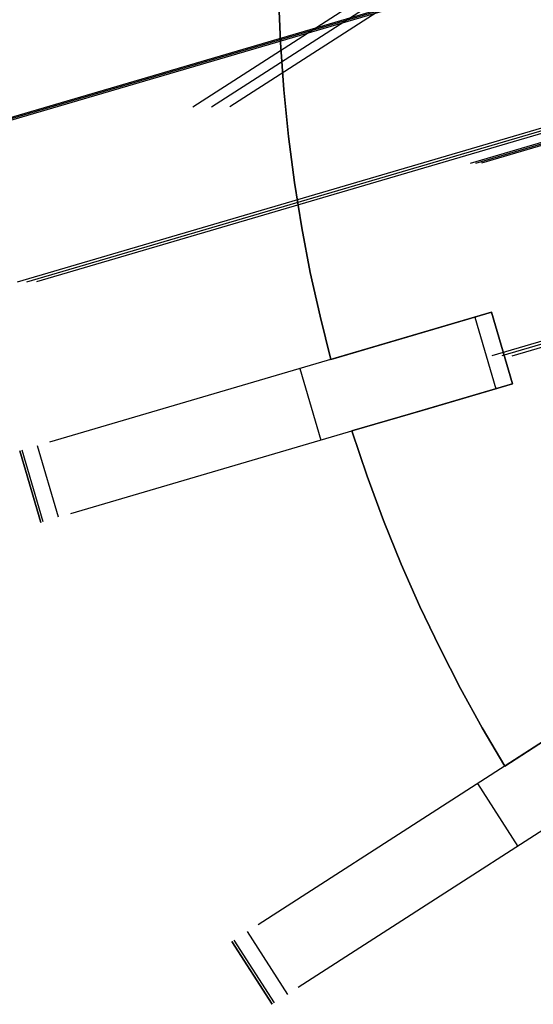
# Model space of a CAD drawing. Header units: millimetres. Extents: x 453 to 1057, y -213 to 387.
# Tile 2 of 17: x 463 to 546, y -81 to 77. Entities that reach past the tile are written whole.
import ezdxf

# ---------------------------------------------------------------- set-up
doc = ezdxf.new("R2010")
doc.units = ezdxf.units.MM

msp = doc.modelspace()

# ---------------------------------------------------------------- linework, layer by layer
for points in [[(505.1018637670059, 81.00722186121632), (505.4042801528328, 73.32975195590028), (505.9365750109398, 65.73426571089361), (506.6916451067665, 58.22989912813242), (507.6619902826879, 50.82517798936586), (508.8397689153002, 43.52800494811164), (510.2168526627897, 36.34565188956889), (511.7848800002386, 29.28475727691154), (513.5353080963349, 22.35132815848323)], [(505.1018637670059, 81.00722186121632), (505.404280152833, 73.32975195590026), (505.9365750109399, 65.73426571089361), (506.6916451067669, 58.22989912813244), (507.6619902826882, 50.82517798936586), (508.8397689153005, 43.52800494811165), (510.2168526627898, 36.34565188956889), (511.7848800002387, 29.28475727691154), (513.5353080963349, 22.35132815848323)], [(513.5353080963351, 22.35132815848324), (511.7848800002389, 29.28475727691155), (510.2168526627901, 36.34565188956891), (508.8397689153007, 43.52800494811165), (507.6619902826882, 50.82517798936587), (506.6916451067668, 58.22989912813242), (505.9365750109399, 65.73426571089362), (505.4042801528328, 73.32975195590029), (505.1018637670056, 81.00722186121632)], [(505.1018637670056, 81.00722186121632), (505.4042801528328, 73.32975195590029), (505.9365750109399, 65.73426571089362), (506.6916451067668, 58.22989912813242), (507.6619902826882, 50.82517798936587), (508.8397689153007, 43.52800494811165), (510.2168526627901, 36.34565188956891), (511.7848800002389, 29.28475727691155), (513.5353080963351, 22.35132815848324)], [(513.5353080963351, 22.35132815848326), (511.7848800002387, 29.28475727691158), (510.2168526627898, 36.34565188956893), (508.8397689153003, 43.52800494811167), (507.6619902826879, 50.82517798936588), (506.6916451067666, 58.22989912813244), (505.9365750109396, 65.73426571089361), (505.4042801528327, 73.32975195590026), (505.1018637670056, 81.00722186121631)], [(513.535308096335, 22.35132815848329), (511.7848800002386, 29.28475727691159), (510.2168526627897, 36.34565188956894), (508.8397689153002, 43.52800494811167), (507.6619902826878, 50.82517798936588), (506.6916451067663, 58.22989912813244), (505.9365750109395, 65.73426571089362), (505.4042801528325, 73.32975195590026), (505.1018637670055, 81.00722186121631)], [(539.3725249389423, 29.93781952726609), (468.2144047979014, 9.043910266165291)], [(524.9801303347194, 25.71183117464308), (539.3725249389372, 29.93781952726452)], [(539.3725249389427, 29.93781952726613), (524.9801303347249, 25.71183117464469)], [(524.9801303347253, 25.71183117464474), (539.3725249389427, 29.93781952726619)], [(539.3725249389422, 29.9378195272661), (524.9801303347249, 25.71183117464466)], [(536.686215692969, 29.14904796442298), (540.0670063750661, 17.63513228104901)], [(542.7533156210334, 18.42390384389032), (539.3725249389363, 29.93781952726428)], [(542.7533156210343, 18.42390384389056), (539.3725249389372, 29.93781952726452)], [(542.7533156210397, 18.42390384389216), (539.3725249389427, 29.93781952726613)], [(542.7533156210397, 18.42390384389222), (539.3725249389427, 29.93781952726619)], [(542.7533156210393, 18.42390384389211), (539.3725249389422, 29.9378195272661)], [(542.7533156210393, 18.42390384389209), (539.3725249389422, 29.93781952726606)], [(539.3725249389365, 29.93781952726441), (542.7533156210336, 18.42390384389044)], [(539.3725249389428, 29.93781952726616), (542.7533156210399, 18.42390384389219)], [(539.3725249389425, 29.93781952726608), (542.7533156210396, 18.42390384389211)], [(513.535308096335, 22.35132815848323), (524.9801303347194, 25.71183117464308)], [(524.9801303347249, 25.71183117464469), (513.535308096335, 22.35132815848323)], [(513.535308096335, 22.35132815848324), (524.9801303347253, 25.71183117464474)], [(524.9801303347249, 25.71183117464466), (513.535308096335, 22.35132815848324)], [(508.5217177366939, 20.87920520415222), (511.9025084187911, 9.36528952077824)], [(542.7533156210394, 18.42390384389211), (471.5951954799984, -2.470005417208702)], [(542.7533156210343, 18.42390384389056), (528.360921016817, 14.19791549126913)], [(528.360921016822, 14.19791549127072), (542.7533156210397, 18.42390384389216)], [(542.7533156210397, 18.42390384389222), (528.3609210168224, 14.19791549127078)], [(528.360921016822, 14.19791549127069), (542.7533156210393, 18.42390384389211)], [(528.360921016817, 14.19791549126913), (516.9160987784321, 10.83741247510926)], [(516.9160987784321, 10.83741247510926), (528.360921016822, 14.19791549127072)], [(528.3609210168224, 14.19791549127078), (516.9160987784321, 10.83741247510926)], [(516.9160987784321, 10.83741247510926), (528.360921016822, 14.19791549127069)], [(516.9160987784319, 10.83741247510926), (519.3692550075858, 3.556144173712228), (522.0198810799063, -3.581700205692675), (524.8585878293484, -10.56935579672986), (527.8757771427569, -17.40075504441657), (531.0616988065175, -24.07052446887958), (534.4065051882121, -30.57397657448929), (537.9003033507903, -36.9070973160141), (541.5332042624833, -43.06652955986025)], [(516.9160987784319, 10.83741247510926), (519.3692550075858, 3.556144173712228), (522.0198810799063, -3.581700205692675), (524.8585878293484, -10.56935579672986), (527.8757771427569, -17.40075504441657), (531.0616988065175, -24.07052446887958), (534.4065051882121, -30.57397657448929), (537.9003033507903, -36.9070973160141), (541.5332042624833, -43.06652955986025)], [(541.5332042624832, -43.06652955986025), (537.9003033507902, -36.9070973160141), (534.4065051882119, -30.5739765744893), (531.0616988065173, -24.0705244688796), (527.8757771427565, -17.40075504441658), (524.858587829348, -10.56935579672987), (522.0198810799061, -3.581700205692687), (519.3692550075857, 3.556144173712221), (516.9160987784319, 10.83741247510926)], [(516.9160987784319, 10.83741247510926), (519.3692550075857, 3.556144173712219), (522.0198810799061, -3.581700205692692), (524.858587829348, -10.56935579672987), (527.8757771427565, -17.40075504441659), (531.0616988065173, -24.0705244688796), (534.4065051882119, -30.5739765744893), (537.9003033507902, -36.9070973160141), (541.5332042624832, -43.06652955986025)], [(541.533204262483, -43.06652955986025), (537.9003033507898, -36.90709731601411), (534.4065051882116, -30.5739765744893), (531.0616988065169, -24.0705244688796), (527.8757771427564, -17.4007550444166), (524.8585878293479, -10.56935579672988), (522.019881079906, -3.581700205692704), (519.3692550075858, 3.556144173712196), (516.9160987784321, 10.83741247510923)], [(541.5332042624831, -43.06652955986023), (537.90030335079, -36.90709731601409), (534.4065051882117, -30.57397657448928), (531.0616988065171, -24.07052446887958), (527.8757771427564, -17.40075504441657), (524.8585878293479, -10.56935579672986), (522.0198810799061, -3.581700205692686), (519.3692550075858, 3.556144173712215), (516.9160987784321, 10.83741247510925)], [(469.64840247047, -3.041635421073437), (466.267611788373, 8.472280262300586)], [(466.8030866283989, -3.877095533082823), (463.4222959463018, 7.6368201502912)], [(466.8030866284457, -3.877095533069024), (463.4222959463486, 7.636820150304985)], [(463.4222959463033, 7.636820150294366), (466.8030866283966, -3.877095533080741)], [(463.4222959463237, 7.636820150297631), (466.8030866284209, -3.877095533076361)], [(467.221282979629, -3.754302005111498), (463.8404922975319, 7.759613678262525)], [(564.1864706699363, -28.50815923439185), (501.7972488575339, -68.6032774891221)], [(541.5332042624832, -43.06652955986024), (551.5676676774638, -36.61777149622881)], [(551.5676676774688, -36.61777149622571), (541.5332042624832, -43.06652955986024)], [(541.5332042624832, -43.06652955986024), (551.5676676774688, -36.6177714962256)], [(551.5676676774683, -36.6177714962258), (541.5332042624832, -43.06652955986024)], [(570.6741604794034, -38.60320162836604), (508.2849386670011, -78.69831988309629)], [(537.1374445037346, -45.89151282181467), (543.6251343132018, -55.98655521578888)], [(504.4500285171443, -81.16286698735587), (497.9623387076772, -71.06782459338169)], [(506.5780512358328, -79.79526982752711), (500.0903614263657, -69.70022743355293)], [(504.0833669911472, -81.39850604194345), (497.5956771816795, -71.30346364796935)], [(504.0833669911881, -81.39850604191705), (497.5956771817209, -71.30346364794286)], [(497.595677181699, -71.30346364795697), (504.0833669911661, -81.39850604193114)]]:
    msp.add_lwpolyline(points)
at = {"extrusion": (-0.1379247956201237, 0.9799558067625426, -0.1437475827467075)}
msp.add_lwpolyline([(-538.2807820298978, -148.0593885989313), (-614.8586463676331, -69.84836997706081)], dxfattribs=at)
at = {"extrusion": (-0.1673213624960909, 0.9757366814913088, -0.1412143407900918)}
msp.add_lwpolyline([(-606.7920005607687, -9.320055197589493), (-460.9915814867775, -129.385715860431)], dxfattribs=at)
at = {"extrusion": (-0.1379247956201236, 0.9799558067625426, -0.1437475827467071)}
msp.add_lwpolyline([(-539.1523189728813, -148.9127266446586), (-615.7301833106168, -70.70170802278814)], dxfattribs=at)
at = {"extrusion": (-0.1673213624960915, 0.9757366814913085, -0.141214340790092)}
msp.add_lwpolyline([(-607.4850644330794, -10.16166971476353), (-461.6846453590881, -130.2273303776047)], dxfattribs=at)
at = {"extrusion": (-0.0117053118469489, 0.9982829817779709, 0.05739402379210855)}
msp.add_lwpolyline([(-585.4367779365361, -512.8203296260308), (-539.6864607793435, -288.8804390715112)], dxfattribs=at)
at = {"extrusion": (-0.1379247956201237, 0.9799558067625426, -0.1437475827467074)}
msp.add_lwpolyline([(-616.6017202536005, -71.55504606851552), (-540.0238559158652, -149.766064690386)], dxfattribs=at)
at = {"extrusion": (-0.1673213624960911, 0.9757366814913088, -0.141214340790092)}
msp.add_lwpolyline([(-462.3777092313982, -131.0689448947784), (-608.1781283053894, -11.00328423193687)], dxfattribs=at)
at = {"extrusion": (-0.01170531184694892, 0.9982829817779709, 0.05739402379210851)}
msp.add_lwpolyline([(-587.0595588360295, -512.4887998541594), (-541.3092416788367, -288.5489092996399)], dxfattribs=at)
at = {"extrusion": (-0.02877380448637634, 0.9957845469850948, 0.08709307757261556)}
msp.add_lwpolyline([(-463.8710954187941, -245.9466998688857), (-553.9541437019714, -517.4623110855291)], dxfattribs=at)
at = {"extrusion": (-0.01170531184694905, 0.9982829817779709, 0.05739402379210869)}
msp.add_lwpolyline([(-542.9320225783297, -288.2173795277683), (-588.6823397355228, -512.1572700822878)], dxfattribs=at)
at = {"extrusion": (1, 0, 0)}
for points in [[(29.93781952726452, -159.9999999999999), (29.93781952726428, -142.9999999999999)], [(29.93781952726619, -242.0000000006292), (29.93781952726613, -172.0000000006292)], [(29.93781952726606, -288.0000000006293), (29.9378195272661, -254.0000000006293)], [(24.18086168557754, -159.9999999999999), (24.1808616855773, -142.9999999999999)], [(24.1808616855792, -242.0000000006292), (24.18086168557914, -172.0000000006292)], [(24.18086168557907, -288.0000000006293), (24.18086168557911, -254.0000000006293)], [(22.35132815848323, -160), (22.35132815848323, -172)], [(22.35132815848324, -242), (22.35132815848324, -254)], [(18.42390384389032, -142.9999999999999), (18.42390384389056, -159.9999999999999)], [(18.42390384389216, -172.0000000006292), (18.42390384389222, -242.0000000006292)], [(18.42390384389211, -254.0000000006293), (18.42390384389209, -288.0000000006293)], [(10.83741247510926, -159.9999999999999), (10.83741247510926, -172)], [(10.83741247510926, -242), (10.83741247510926, -254)], [(7.636820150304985, -126.8624881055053), (7.6368201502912, -244.7734377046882)], [(1.879862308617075, -126.8624881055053), (1.879862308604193, -244.7734377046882)], [(-3.877095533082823, -244.7734377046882), (-3.877095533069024, -126.8624881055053)], [(-43.06652955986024, -160), (-43.06652955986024, -172)], [(-43.06652955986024, -242), (-43.06652955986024, -254)], [(-71.30346364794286, -126.8624881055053), (-71.30346364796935, -244.7734377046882)], [(-76.3509848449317, -126.8624881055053), (-76.35098484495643, -244.7734377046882)], [(-81.39850604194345, -244.7734377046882), (-81.39850604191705, -126.8624881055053)]]:
    msp.add_lwpolyline(points, dxfattribs=at)
at = {"extrusion": (-0.02877380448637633, 0.9957845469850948, 0.08709307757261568)}
msp.add_lwpolyline([(-465.3945040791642, -245.4412655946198), (-555.4775523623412, -516.9568768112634)], dxfattribs=at)
at = {"extrusion": (-0.02877380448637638, 0.9957845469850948, 0.0870930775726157)}
msp.add_lwpolyline([(-557.0009610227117, -516.4514425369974), (-466.9179127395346, -244.9358313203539)], dxfattribs=at)
at = {"extrusion": (-0.3027035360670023, 0.9074515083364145, -0.2913800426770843)}
msp.add_lwpolyline([(-594.5850863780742, -56.53132512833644), (-452.3373523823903, -180.7855292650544)], dxfattribs=at)
at = {"extrusion": (-0.2817325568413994, 0.9594929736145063, -8.708863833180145e-15)}
msp.add_lwpolyline([(-449.7674145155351, -120.6453204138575), (-449.5575595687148, -120.8212896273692), (-449.3538507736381, -121.0043387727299), (-449.1565268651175, -121.1942533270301), (-448.9658190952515, -121.390810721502), (-448.7819509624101, -121.593780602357), (-448.6051379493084, -121.8029251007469), (-448.4355872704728, -122.0179991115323), (-448.2734976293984, -122.2387505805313), (-448.1190589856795, -122.464920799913), (-447.9724523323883, -122.696244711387), (-447.8338494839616, -122.932451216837), (-447.7034128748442, -123.1732634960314), (-447.5812953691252, -123.418399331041), (-447.4676400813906, -123.6675714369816), (-447.3625802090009, -123.9204877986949), (-447.2662388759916, -124.1768520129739), (-447.1787289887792, -124.4363636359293), (-447.1001531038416, -124.698718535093), (-447.0306033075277, -124.9636092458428), (-446.9701611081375, -125.2307253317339), (-446.918897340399, -125.4997537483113), (-446.8768720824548, -125.7703792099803), (-446.8441345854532, -126.0422845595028), (-446.8207232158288, -126.3151511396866), (-446.8066654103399, -126.5886591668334), (-446.8019776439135, -126.8624881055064)], dxfattribs=at)
at = {"extrusion": (-0.2817325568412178, 0.9594929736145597, 4.94856739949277e-14)}
msp.add_lwpolyline([(-446.8019776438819, -244.7734377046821), (-446.8063759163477, -245.0386791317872), (-446.8195658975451, -245.3036289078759), (-446.8415330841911, -245.5679957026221), (-446.8722533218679, -245.8314888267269), (-446.9116928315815, -246.0938185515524), (-446.9598082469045, -246.3546964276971), (-447.0165466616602, -246.6138356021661), (-447.081845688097, -246.8709511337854), (-447.1556335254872, -247.1257603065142), (-447.2378290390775, -247.3779829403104)], dxfattribs=at)
at = {"extrusion": (-0.3027035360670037, 0.9074515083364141, -0.2913800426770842)}
msp.add_lwpolyline([(-596.0650346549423, -58.2255880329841), (-453.8173006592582, -182.4797921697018)], dxfattribs=at)
at = {"extrusion": (-0.2817325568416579, 0.9594929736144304, -4.948488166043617e-15)}
msp.add_lwpolyline([(-449.7674145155, -120.645320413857), (-449.5575595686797, -120.8212896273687), (-449.3538507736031, -121.0043387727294), (-449.1565268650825, -121.1942533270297), (-448.9658190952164, -121.3908107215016), (-448.7819509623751, -121.5937806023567), (-448.6051379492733, -121.8029251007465), (-448.4355872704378, -122.0179991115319), (-448.2734976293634, -122.238750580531), (-448.1190589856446, -122.4649207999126), (-447.9724523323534, -122.6962447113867), (-447.8338494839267, -122.9324512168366), (-447.7034128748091, -123.1732634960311), (-447.5812953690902, -123.4183993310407), (-447.4676400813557, -123.6675714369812), (-447.3625802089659, -123.9204877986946), (-447.2662388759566, -124.1768520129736), (-447.1787289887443, -124.436363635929), (-447.1001531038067, -124.6987185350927), (-447.0306033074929, -124.9636092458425), (-446.9701611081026, -125.2307253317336), (-446.9188973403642, -125.499753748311), (-446.87687208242, -125.7703792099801), (-446.8441345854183, -126.0422845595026), (-446.8207232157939, -126.3151511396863), (-446.8066654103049, -126.5886591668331), (-446.8019776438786, -126.8624881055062)], dxfattribs=at)
at = {"extrusion": (-0.2817325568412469, 0.9594929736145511, 4.900127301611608e-16)}
msp.add_lwpolyline([(-446.8019776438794, -244.7734377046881), (-446.8063759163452, -245.0386791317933), (-446.8195658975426, -245.303628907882), (-446.8415330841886, -245.5679957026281), (-446.8722533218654, -245.8314888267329), (-446.911692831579, -246.0938185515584), (-446.959808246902, -246.3546964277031), (-447.0165466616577, -246.6138356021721), (-447.0818456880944, -246.8709511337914), (-447.1556335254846, -247.1257603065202), (-447.2378290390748, -247.3779829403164)], dxfattribs=at)
at = {"extrusion": (-0.3027035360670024, 0.9074515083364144, -0.2913800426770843)}
msp.add_lwpolyline([(-455.2972489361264, -184.1740550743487), (-597.5449829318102, -59.91985093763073)], dxfattribs=at)
at = {"extrusion": (-0.2817325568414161, 0.9594929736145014, -7.635560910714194e-15)}
msp.add_lwpolyline([(-446.801977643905, -126.8624881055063), (-446.8066654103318, -126.5886591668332), (-446.8207232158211, -126.3151511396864), (-446.844134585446, -126.0422845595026), (-446.8768720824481, -125.7703792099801), (-446.9188973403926, -125.499753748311), (-446.9701611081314, -125.2307253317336), (-447.030603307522, -124.9636092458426), (-447.1001531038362, -124.6987185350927), (-447.1787289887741, -124.4363636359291), (-447.2662388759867, -124.1768520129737), (-447.3625802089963, -123.9204877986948), (-447.4676400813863, -123.6675714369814), (-447.5812953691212, -123.4183993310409), (-447.7034128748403, -123.1732634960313), (-447.8338494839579, -122.9324512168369), (-447.9724523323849, -122.696244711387), (-448.1190589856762, -122.464920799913), (-448.2734976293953, -122.2387505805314), (-448.4355872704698, -122.0179991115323), (-448.6051379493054, -121.802925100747), (-448.7819509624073, -121.5937806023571), (-448.9658190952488, -121.3908107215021), (-449.1565268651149, -121.1942533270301), (-449.3538507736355, -121.0043387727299), (-449.5575595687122, -120.8212896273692), (-449.7674145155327, -120.6453204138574)], dxfattribs=at)
at = {"extrusion": (-0.2817325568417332, 0.9594929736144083, -2.516845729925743e-14)}
msp.add_lwpolyline([(-447.237829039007, -247.3779829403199), (-447.1556335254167, -247.1257603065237), (-447.0818456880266, -246.8709511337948), (-447.0165466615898, -246.6138356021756), (-446.9598082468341, -246.3546964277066), (-446.9116928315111, -246.0938185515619), (-446.8722533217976, -245.8314888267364), (-446.8415330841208, -245.5679957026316), (-446.8195658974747, -245.3036289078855), (-446.8063759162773, -245.0386791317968), (-446.8019776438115, -244.7734377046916)], dxfattribs=at)
at = {"extrusion": (-0.04897264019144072, 0.9843874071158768, 0.1690654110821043)}
msp.add_lwpolyline([(-493.8160408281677, -227.6335299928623), (-574.5713901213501, -502.0679598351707)], dxfattribs=at)
at = {"extrusion": (-0.04897264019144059, 0.9843874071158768, 0.1690654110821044)}
msp.add_lwpolyline([(-496.805078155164, -226.7539728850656), (-577.5604274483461, -501.188402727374)], dxfattribs=at)
at = {"extrusion": (-0.04897264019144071, 0.9843874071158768, 0.1690654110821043)}
msp.add_lwpolyline([(-580.5494647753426, -500.3088456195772), (-499.7941154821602, -225.8744157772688)], dxfattribs=at)
at = {"extrusion": (-0.5406408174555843, 0.8412535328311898, 2.830993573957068e-15)}
msp.add_lwpolyline([(-383.0199953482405, -120.6453204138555), (-382.8101404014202, -120.8212896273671), (-382.6064316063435, -121.0043387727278), (-382.4091076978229, -121.1942533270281), (-382.2183999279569, -121.3908107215), (-382.0345317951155, -121.593780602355), (-381.8577187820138, -121.8029251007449), (-381.6881681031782, -122.0179991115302), (-381.5260784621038, -122.2387505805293), (-381.3716398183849, -122.464920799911), (-381.2250331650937, -122.696244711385), (-381.086430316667, -122.9324512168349), (-380.9559937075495, -123.1732634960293), (-380.8338762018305, -123.418399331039), (-380.7202209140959, -123.6675714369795), (-380.6151610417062, -123.9204877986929), (-380.5188197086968, -124.1768520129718), (-380.4313098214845, -124.4363636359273), (-380.3527339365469, -124.6987185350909), (-380.2831841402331, -124.9636092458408), (-380.2227419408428, -125.2307253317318), (-380.1714781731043, -125.4997537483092), (-380.1294529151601, -125.7703792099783), (-380.0967154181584, -126.0422845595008), (-380.0733040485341, -126.3151511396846), (-380.0592462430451, -126.5886591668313), (-380.0545584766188, -126.8624881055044)], dxfattribs=at)
at = {"extrusion": (-0.5406408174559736, 0.8412535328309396, -9.418808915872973e-14)}
msp.add_lwpolyline([(-380.0545584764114, -244.7734377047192), (-380.0589567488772, -245.0386791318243), (-380.0721467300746, -245.3036289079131), (-380.0941139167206, -245.5679957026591), (-380.1248341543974, -245.831488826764), (-380.164273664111, -246.0938185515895), (-380.2123890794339, -246.3546964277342), (-380.2691274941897, -246.6138356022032), (-380.3344265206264, -246.8709511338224), (-380.4082143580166, -247.1257603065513), (-380.4904098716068, -247.3779829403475)], dxfattribs=at)
at = {"extrusion": (-0.5406408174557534, 0.8412535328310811, 6.171812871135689e-15)}
msp.add_lwpolyline([(-383.0199953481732, -120.6453204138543), (-382.8101404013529, -120.821289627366), (-382.6064316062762, -121.0043387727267), (-382.4091076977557, -121.1942533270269), (-382.2183999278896, -121.3908107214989), (-382.0345317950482, -121.5937806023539), (-381.8577187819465, -121.8029251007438), (-381.688168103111, -122.0179991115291), (-381.5260784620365, -122.2387505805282), (-381.3716398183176, -122.4649207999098), (-381.2250331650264, -122.6962447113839), (-381.0864303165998, -122.9324512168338), (-380.9559937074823, -123.1732634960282), (-380.8338762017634, -123.4183993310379), (-380.7202209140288, -123.6675714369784), (-380.615161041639, -123.9204877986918), (-380.5188197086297, -124.1768520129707), (-380.4313098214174, -124.4363636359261), (-380.3527339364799, -124.6987185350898), (-380.2831841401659, -124.9636092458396), (-380.2227419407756, -125.2307253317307), (-380.1714781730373, -125.4997537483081), (-380.1294529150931, -125.7703792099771), (-380.0967154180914, -126.0422845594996), (-380.0733040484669, -126.3151511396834), (-380.059246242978, -126.5886591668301), (-380.0545584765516, -126.8624881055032)], dxfattribs=at)
at = {"extrusion": (-0.5406408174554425, 0.8412535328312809, -3.427267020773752e-16)}
msp.add_lwpolyline([(-380.0545584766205, -244.7734377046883), (-380.0589567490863, -245.0386791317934), (-380.0721467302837, -245.3036289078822), (-380.0941139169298, -245.5679957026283), (-380.1248341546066, -245.8314888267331), (-380.1642736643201, -246.0938185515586), (-380.2123890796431, -246.3546964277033), (-380.2691274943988, -246.6138356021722), (-380.3344265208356, -246.8709511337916), (-380.4082143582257, -247.1257603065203), (-380.490409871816, -247.3779829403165)], dxfattribs=at)
at = {"extrusion": (-0.5406408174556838, 0.8412535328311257, 6.212903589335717e-14)}
msp.add_lwpolyline([(-380.0545584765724, -126.8624881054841), (-380.0592462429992, -126.588659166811), (-380.0733040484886, -126.3151511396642), (-380.0967154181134, -126.0422845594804), (-380.1294529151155, -125.7703792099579), (-380.1714781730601, -125.4997537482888), (-380.2227419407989, -125.2307253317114), (-380.2831841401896, -124.9636092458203), (-380.3527339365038, -124.6987185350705), (-380.4313098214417, -124.4363636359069), (-380.5188197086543, -124.1768520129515), (-380.6151610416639, -123.9204877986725), (-380.7202209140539, -123.6675714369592), (-380.8338762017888, -123.4183993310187), (-380.9559937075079, -123.1732634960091), (-381.0864303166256, -122.9324512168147), (-381.2250331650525, -122.6962447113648), (-381.3716398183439, -122.4649207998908), (-381.526078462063, -122.2387505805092), (-381.6881681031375, -122.0179991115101), (-381.8577187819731, -121.8029251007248), (-382.0345317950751, -121.5937806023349), (-382.2183999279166, -121.3908107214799), (-382.4091076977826, -121.1942533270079), (-382.6064316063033, -121.0043387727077), (-382.81014040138, -120.8212896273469), (-383.0199953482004, -120.6453204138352)], dxfattribs=at)
at = {"extrusion": (-0.5406408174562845, 0.8412535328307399, -1.016130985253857e-13)}
msp.add_lwpolyline([(-380.4904098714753, -247.3779829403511), (-380.4082143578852, -247.1257603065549), (-380.3344265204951, -246.870951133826), (-380.2691274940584, -246.6138356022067), (-380.2123890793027, -246.3546964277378), (-380.1642736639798, -246.0938185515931), (-380.1248341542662, -245.8314888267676), (-380.0941139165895, -245.5679957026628), (-380.0721467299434, -245.3036289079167), (-380.058956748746, -245.038679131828), (-380.0545584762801, -244.7734377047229)], dxfattribs=at)

doc.saveas('drawing.dxf')
